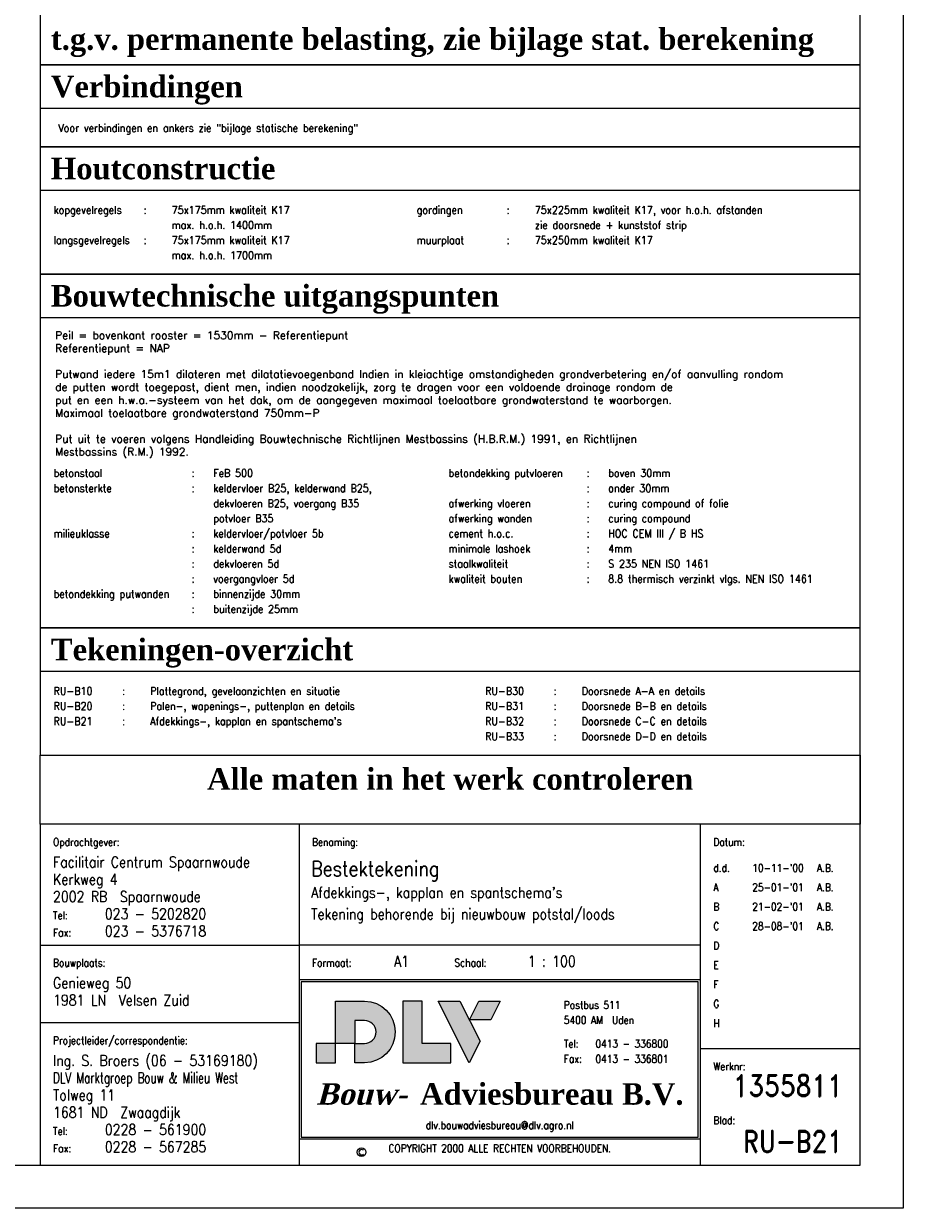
# Model space of a CAD drawing. Extents: x 0 to 139900, y 0 to 143500.
# Tile 15 of 34: x 105720 to 126100, y 0 to 27456. Entities that reach past the tile are written whole.
import ezdxf
from ezdxf.enums import TextEntityAlignment as Align

# ---------------------------------------------------------------- set-up
doc = ezdxf.new("R2010")
doc.units = 0
doc.header["$LTSCALE"] = 100
doc.layers.get('0').update_dxf_attribs({"linetype": 'CONTINUOUS'})
for name, color, linetype in [('A--L$2A-', 7, 'CONTINUOUS'), ('A--L$2A-_F123-', 1, 'CONTINUOUS'), ('A--L$4A-', 7, 'CONTINUOUS'), ('A--L$4A-_F123-', 7, 'CONTINUOUS'), ('A--L$4B-_F123-', 2, 'CONTINUOUS'), ('A--L$9A-_RENVOOI', 1, 'CONTINUOUS'), ('A--T$1A-_F123-_01', 7, 'CONTINUOUS'), ('A--T$1A-_F123-_0_18MM', 1, 'CONTINUOUS'), ('A--T$4A-_F123-', 2, 'CONTINUOUS'), ('A--T$4B-_F123-', 2, 'CONTINUOUS'), ('A--T$4C-_F123-', 7, 'CONTINUOUS'), ('A--T$9A-_F123-', 1, 'CONTINUOUS'), ('A__L$4A-_STEMPEL', 7, 'CONTINUOUS')]:
    doc.layers.add(name, color=color, linetype=linetype)
doc.styles.add('0_18', font='ROMANS.shx', dxfattribs={"height": 180})
doc.styles.add('ALFA-0_18', font='ROMANS', dxfattribs={"width": 0.9, "height": 180})
doc.styles.add('DLV_2', font='romand.shx', dxfattribs={"height": 2.5})
doc.styles.add('ONDERH1', font='romand.shx', dxfattribs={"width": 0.85, "height": 2.5})
doc.styles.add('ONDERH2', font='romand.shx', dxfattribs={"width": 0.85, "height": 1.8})
doc.styles.add('ST-01', font='TIMESBD.TTF', dxfattribs={"height": 5})

# ---------------------------------------------------------------- blocks, each defined once
blk = doc.blocks.new('KA-A1-2X')
at = {"layer": 'A--L$2A-_F123-'}
blk.add_lwpolyline([(0, 0), (0, 594), (1261, 594), (1261, 0)], close=True, dxfattribs=at)
at = {"layer": 'A--L$2A-_F123-', "color": 4}
blk.add_lwpolyline([(10, 10), (1251, 10), (1251, 584), (10, 584)], close=True, dxfattribs=at)
blk = doc.blocks.new('DLVLOGO')
at = {"layer": 'A--T$4C-_F123-', "color": 7, "linetype": 'CONTINUOUS'}
for points in [[(18.29, 7.13), (18.15, 5.69), (17.73, 4.35), (17.08, 3.14), (16.2, 2.09), (15.15, 1.22), (13.94, 0.56), (12.6, 0.14), (11.16, 0), (8.93, 0), (8.93, 4.47), (11.16, 4.47), (11.7, 4.52), (12.2, 4.67), (12.65, 4.92), (13.05, 5.25), (13.37, 5.64), (13.62, 6.09), (13.77, 6.59), (13.83, 7.13), (13.77, 7.67), (13.62, 8.17), (13.37, 8.62), (13.05, 9.02), (12.65, 9.34), (12.2, 9.59), (11.7, 9.74), (11.16, 9.8), (8.93, 9.8), (8.93, 4.47), (4.47, 4.47), (4.47, 14.26), (11.16, 14.26), (12.6, 14.11), (13.94, 13.7), (15.15, 13.04), (16.2, 12.17), (17.08, 11.11), (17.73, 9.9), (18.15, 8.57)], [(4.47, 0), (4.47, 4.47), (0, 4.47), (0, 0), (4.47, 0)]]:
    blk.add_lwpolyline(points, close=True, dxfattribs=at)
for points in [[(31.18, 0), (31.18, 4.47), (24.49, 4.47), (24.49, 14.26), (20.02, 14.26), (20.02, 0), (31.18, 0)], [(37.95, 4.99), (35.43, 0), (28.23, 14.26), (33.26, 14.26), (37.95, 4.99)], [(35.46, 9.94), (37.65, 14.26), (42.63, 14.26), (40.45, 9.94), (35.46, 9.94)]]:
    blk.add_lwpolyline(points, dxfattribs=at)
for points in [[(4.47, 4.47), (8.93, 4.47), (4.47, 14.26), (8.93, 9.8)], [(4.47, 14.26), (8.93, 9.8), (11.16, 14.26), (11.16, 9.8)], [(11.16, 14.26), (11.16, 9.8), (11.75, 14.2), (11.33, 9.78)], [(11.75, 14.2), (11.33, 9.78), (12.6, 14.11), (11.81, 9.71)], [(12.6, 14.11), (11.81, 9.71), (13.43, 13.86), (12.29, 9.54)], [(13.43, 13.86), (12.29, 9.54), (14.25, 13.53), (12.61, 9.36)], [(20.02, 14.26), (24.49, 14.26), (20.02, 0), (24.49, 4.47)], [(28.23, 14.26), (33.26, 14.26), (35.43, 0), (37.95, 4.99)], [(37.65, 14.26), (42.63, 14.26), (35.46, 9.94), (40.45, 9.94)], [(14.25, 13.53), (12.61, 9.36), (15.07, 13.09), (12.95, 9.1)], [(15.07, 13.09), (12.95, 9.1), (15.6, 12.67), (13.08, 8.98)], [(15.6, 12.67), (13.08, 8.98), (16.08, 12.27), (13.25, 8.77)], [(16.08, 12.27), (13.25, 8.77), (16.49, 11.82), (13.41, 8.56)], [(16.49, 11.82), (13.41, 8.56), (16.91, 11.31), (13.47, 8.44)], [(16.91, 11.31), (13.47, 8.44), (17.27, 10.75), (13.56, 8.27)], [(17.27, 10.75), (13.56, 8.27), (17.55, 10.25), (13.63, 8.13)], [(17.55, 10.25), (13.63, 8.13), (17.81, 9.66), (13.66, 8.03)], [(17.81, 9.66), (13.66, 8.03), (18, 9.04), (13.71, 7.86)], [(18, 9.04), (13.71, 7.86), (18.16, 8.41), (13.77, 7.66)], [(18.16, 8.41), (13.77, 7.66), (18.23, 7.77), (13.79, 7.51)], [(16.78, 2.79), (13.29, 5.55), (16.33, 2.24), (13.21, 5.45)], [(17.13, 3.24), (13.41, 5.71), (16.78, 2.79), (13.29, 5.55)], [(17.51, 3.95), (13.62, 6.09), (17.13, 3.24), (13.41, 5.71)], [(17.87, 4.81), (13.69, 6.34), (17.51, 3.95), (13.62, 6.09)], [(18.05, 5.38), (13.76, 6.55), (17.87, 4.81), (13.69, 6.34)], [(18.16, 5.83), (13.79, 6.75), (18.05, 5.38), (13.76, 6.55)], [(18.23, 7.77), (13.79, 7.51), (18.27, 6.89), (13.81, 7.35)], [(18.2, 6.23), (13.82, 7.09), (18.16, 5.83), (13.79, 6.75)], [(18.27, 6.89), (13.81, 7.35), (18.2, 6.23), (13.82, 7.09)], [(0, 4.47), (4.47, 4.47), (0, 0), (4.47, 0)], [(11.16, 0), (11.16, 4.47), (8.93, 0), (8.93, 4.47)], [(11.89, 0.07), (11.47, 4.5), (11.16, 0), (11.16, 4.47)], [(12.6, 0.14), (11.9, 4.58), (11.89, 0.07), (11.47, 4.5)], [(13.25, 0.35), (12.18, 4.67), (12.6, 0.14), (11.9, 4.58)], [(14.06, 0.63), (12.56, 4.87), (13.25, 0.35), (12.18, 4.67)], [(14.77, 1.01), (12.78, 5.03), (14.06, 0.63), (12.56, 4.87)], [(15.31, 1.35), (12.94, 5.16), (14.77, 1.01), (12.78, 5.03)], [(15.77, 1.73), (13.1, 5.31), (15.31, 1.35), (12.94, 5.16)], [(16.33, 2.24), (13.21, 5.45), (15.77, 1.73), (13.1, 5.31)], [(20.02, 0), (24.49, 4.47), (31.18, 0), (31.18, 4.47)]]:
    blk.add_solid(points, dxfattribs=at)
blk = doc.blocks.new('ST-NL-NO')
at = {"layer": 'A--L$4A-_F123-', "color": 3}
for p, q in [((-130, 79), (-130, 0)), ((-37, 0), (-37, 79)), ((-130, 43), (-37, 43)), ((-37, 6), (-130, 6))]:
    blk.add_line(p, q, dxfattribs=at)
at = {"layer": 'A--L$4A-_F123-', "color": 1}
for p, q in [((-190, 51), (-130, 51)), ((-37, 51), (-130, 51)), ((-130, 33), (-190, 33)), ((-130, 33), (-190, 33)), ((0, 27), (-37, 27))]:
    blk.add_line(p, q, dxfattribs=at)
at = {"layer": 'A--L$4A-_F123-', "color": 4}
blk.add_lwpolyline([(-190, 0), (0, 0), (0, 79), (-190, 79)], close=True, dxfattribs=at)
at = {"layer": 'A--L$4A-_F123-', "color": 1}
blk.add_lwpolyline([(-129.5, 6.5), (-37.5, 6.5), (-37.5, 42.5), (-129.5, 42.5)], close=True, dxfattribs=at)
at = {"layer": 'A--T$4B-_F123-', "color": 2, "linetype": 'CONTINUOUS'}
blk.add_circle((-115.5, 3), 1, dxfattribs=at)
blk.add_arc((-115.5, 3), 0.622, 45, 315, dxfattribs=at)
blk.add_blockref('DLVLOGO', (-126, 23.74))
at = {"layer": 'A--T$4A-_F123-', "linetype": 'CONTINUOUS', "width": 0.85, "flags": 8}
for tag, p, height, style in [('NAAM', (-187, 69), 2.5, 'ONDERH1'), ('DATUM', (-25, 68), 1.8, 'ONDERH2'), ('TEK', (-9, 68), 1.8, 'ONDERH2'), ('ADRES', (-187, 65), 2.5, 'ONDERH1'), ('POST-PLAATS', (-187, 61), 2.5, 'ONDERH1'), ('BENAMING-2', (-127.19, 61.95), 2.5, 'ONDERH1'), ('DATUMA', (-25, 63.5), 1.8, 'ONDERH2'), ('TEKA', (-9, 63.5), 1.8, 'ONDERH2'), ('DATUMB', (-25, 59), 1.8, 'ONDERH2'), ('TEKB', (-9, 59), 1.8, 'ONDERH2'), ('TELEFOONNR', (-175, 57), 2.5, 'ONDERH1'), ('BENAMING-3', (-127.19, 56.95), 2.5, 'ONDERH1'), ('FAX', (-175, 53), 2.5, 'ONDERH1'), ('DATUMC', (-25, 54.5), 1.8, 'ONDERH2'), ('TEKC', (-9, 54.5), 1.8, 'ONDERH2'), ('DATUMD', (-25, 50), 1.8, 'ONDERH2'), ('TEKD', (-9, 50), 1.8, 'ONDERH2'), ('FORMAAT', (-112, 46), 2.5, 'ONDERH1'), ('SCH1', (-81, 46), 2.5, 'ONDERH1'), ('SCH2', (-66, 46), 2.5, 'ONDERH1'), ('SCH3', (-51, 46), 2.5, 'ONDERH1'), ('DATUME', (-25, 45.5), 1.8, 'ONDERH2'), ('TEKE', (-9, 45.5), 1.8, 'ONDERH2'), ('BOUWADRES', (-187, 41), 2.5, 'ONDERH1'), ('DATUMF', (-25, 41), 1.8, 'ONDERH2'), ('TEKF', (-9, 41), 1.8, 'ONDERH2'), ('PLAATS-BOUW', (-187, 37), 2.5, 'ONDERH1'), ('DATUMG', (-25, 36.5), 1.8, 'ONDERH2'), ('TEKG', (-9, 36.5), 1.8, 'ONDERH2'), ('DATUMH', (-25, 32), 1.8, 'ONDERH2'), ('TEKH', (-9, 32), 1.8, 'ONDERH2'), ('NAAM-PROJ', (-187, 23), 2.5, 'ONDERH1'), ('TEAM', (-187, 19), 2.5, 'ONDERH1'), ('ADRES-TEAM', (-187, 15), 2.5, 'ONDERH1'), ('POST-PLAATS-TEAM', (-187, 11), 2.5, 'ONDERH1'), ('TELEFOONNR-TEAM', (-175, 7), 2.5, 'ONDERH1'), ('FAX-TEAM', (-175, 3), 2.5, 'ONDERH1')]:
    blk.add_attdef(tag, p, '', height=height, dxfattribs=dict(at, style=style))
at = {"layer": 'A--T$4A-_F123-', "color": 3, "linetype": 'CONTINUOUS', "style": 'ONDERH1', "width": 0.85, "flags": 8}
blk.add_attdef('BENAMING-1', (-127.19, 66.95), '', height=3.5, dxfattribs=at)
at = {"layer": 'A--T$4A-_F123-', "color": 4, "linetype": 'CONTINUOUS', "style": 'ONDERH1', "width": 0.85, "flags": 8}
blk.add_attdef('WERKNR', text='', height=5, dxfattribs=at).set_placement((-4, 14.5), align=Align.RIGHT)
at = {"layer": 'A--T$4A-_F123-', "color": 3, "linetype": 'CONTINUOUS', "style": 'ONDERH1', "width": 0.85, "flags": 8}
blk.add_attdef('TEKNR', text='', height=3.5, dxfattribs=at).set_placement((-4, 3.5), align=Align.RIGHT)
at = {"layer": 'A--T$4B-_F123-', "linetype": 'CONTINUOUS', "style": 'ONDERH2', "width": 0.85}
for s, p in [('Opdrachtgever:', (-187, 74)), ('Benaming:', (-127, 74)), ('Datum:', (-34, 74)), ('d.d.', (-34, 68)), ('A', (-34, 63.5)), ('B', (-34, 59)), ('Tel:', (-187, 57)), ('C', (-34, 54.5)), ('Fax:', (-187, 53)), ('D', (-34, 50)), ('Bouwplaats:', (-187, 46)), ('Formaat:', (-127, 46)), ('Schaal:', (-94, 46)), ('E', (-34, 45.5)), ('F', (-34, 41)), ('G', (-34, 36.5)), ('H', (-34, 32)), ('Projectleider/correspondentie: ', (-187, 28)), ('Werknr:', (-34, 22)), ('Blad:', (-34, 9.5)), ('Tel:', (-187, 7)), ('Fax:', (-187, 3))]:
    blk.add_text(s, height=1.8, dxfattribs=at).set_placement(p)
at = {"layer": 'A--T$4B-_F123-', "color": 2, "linetype": 'CONTINUOUS', "style": 'ONDERH2', "width": 0.85}
for s, p in [('Postbus 511', (-68.65, 36.23)), ('5400 AM  Uden', (-68.65, 32.73)), ('Tel:', (-68.65, 27.24)), ('0413 - 336800', (-61.32, 27.24)), ('Fax:', (-68.65, 23.74)), ('0413 - 336801', (-61.32, 23.74))]:
    blk.add_text(s, height=1.8, dxfattribs=at).set_placement(p)
blk.add_text('dlv.bouwadviesbureau@dlv.agro.nl', height=1.8, dxfattribs=at).set_placement((-83.5, 9), align=Align.MIDDLE)
blk.add_text('COPYRIGHT 2000 ALLE RECHTEN VOORBEHOUDEN.', height=1.8, dxfattribs=at).set_placement((-83.5, 3), align=Align.CENTER)
at = {"layer": 'A--T$4C-_F123-', "color": 7, "linetype": 'CONTINUOUS', "style": 'ST-01'}
blk.add_text('Adviesbureau B.V.', height=5, dxfattribs=at).set_placement((-101.97, 14))
at = {"layer": 'A--T$4C-_F123-', "color": 7, "linetype": 'CONTINUOUS', "style": 'ST-01', "oblique": 15}
blk.add_text('Bouw-', height=5, dxfattribs=at).set_placement((-126, 14))
blk = doc.blocks.new('ST-XT-MC')
at = {"layer": 'A--L$4A-_F123-', "color": 4}
blk.add_lwpolyline([(-190, 0), (-190, 16), (0, 16), (0, 0)], dxfattribs=at)
at = {"layer": 'A--T$1A-_F123-_01', "color": 7, "style": 'ST-01'}
blk.add_text('Alle maten in het werk controleren', height=5, dxfattribs=at).set_placement((-95, 8), align=Align.CENTER)

msp = doc.modelspace()

# ---------------------------------------------------------------- linework, layer by layer
at = {"layer": 'A--T$1A-_F123-_0_18MM', "color": 1}
for p, q in [((106100, 25500), (125100, 25500)), ((106100, 23600), (125100, 23600)), ((106100, 20650), (125100, 20650)), ((106100, 12450), (125100, 12450))]:
    msp.add_line(p, q, dxfattribs=at)
at = {"layer": 'A--T$1A-_F123-_0_18MM', "color": 4}
for points in [[(106100, 26500), (125100, 26500), (125100, 28400), (106100, 28400)], [(106100, 24600), (125100, 24600), (125100, 26500), (106100, 26500)], [(106100, 21650), (125100, 21650), (125100, 24600), (106100, 24600)], [(106100, 13450), (125100, 13450), (125100, 21650), (106100, 21650)], [(106100, 10500), (125100, 10500), (125100, 13450), (106100, 13450)]]:
    msp.add_lwpolyline(points, close=True, dxfattribs=at)

# ---------------------------------------------------------------- block references
at = {"layer": 'A--L$2A-', "xscale": 100, "yscale": 100}
msp.add_blockref('KA-A1-2X', (0, 0), dxfattribs=at)
at = {"layer": 'A--L$4A-', "xscale": 100, "yscale": 100}
msp.add_blockref('ST-XT-MC', (125100, 8900), dxfattribs=at)
at = {"layer": 'A__L$4A-_STEMPEL'}
ref = msp.add_blockref('ST-NL-NO', (125100, 1000), dxfattribs=dict(at, xscale=100, yscale=100, zscale=100))
ref.add_attrib('NAAM', 'Facilitair Centrum Spaarnwoude', (106400, 7900), dxfattribs={"layer": 'A--L$4B-_F123-', "linetype": 'CONTINUOUS', "height": 250, "style": 'DLV_2', "width": 0.85, "flags": 8})
ref.add_attrib('ADRES', 'Kerkweg 4', (106400, 7500), dxfattribs={"layer": 'A--L$4B-_F123-', "linetype": 'CONTINUOUS', "height": 250, "style": 'DLV_2', "width": 0.85, "flags": 8})
ref.add_attrib('POST-PLAATS', '2002 RB  Spaarnwoude', (106400, 7100), dxfattribs={"layer": 'A--L$4B-_F123-', "linetype": 'CONTINUOUS', "height": 250, "style": 'DLV_2', "width": 0.85, "flags": 8})
ref.add_attrib('TELEFOONNR', '023 - 5202820', (107600, 6700), dxfattribs={"layer": 'A--L$4B-_F123-', "linetype": 'CONTINUOUS', "height": 250, "style": 'DLV_2', "width": 0.85, "flags": 8})
ref.add_attrib('FAX', '023 - 5376718', (107600, 6300), dxfattribs={"layer": 'A--L$4B-_F123-', "linetype": 'CONTINUOUS', "height": 250, "style": 'DLV_2', "width": 0.85, "flags": 8})
ref.add_attrib('WERKNR', '1355811', dxfattribs={"layer": 'A--L$4B-_F123-', "color": 4, "linetype": 'CONTINUOUS', "height": 500, "style": 'DLV_2', "width": 0.85, "flags": 8}).set_placement((124700, 2595.1), align=Align.RIGHT)
ref.add_attrib('TEKNR', 'RU-B21', dxfattribs={"layer": 'A--L$4B-_F123-', "color": 4, "linetype": 'CONTINUOUS', "height": 500, "style": 'DLV_2', "width": 0.85, "flags": 8}).set_placement((124700, 1300), align=Align.RIGHT)
ref.add_attrib('BENAMING-1', 'Bestektekening', (112381, 7695.1), dxfattribs={"layer": 'A--L$4B-_F123-', "color": 3, "linetype": 'CONTINUOUS', "height": 350, "style": 'DLV_2', "width": 0.85, "flags": 8})
ref.add_attrib('BENAMING-2', "Afdekkings-, kapplan en spantschema's", (112381, 7195.1), dxfattribs={"layer": 'A--L$4B-_F123-', "linetype": 'CONTINUOUS', "height": 250, "style": 'DLV_2', "width": 0.85, "flags": 8})
ref.add_attrib('BENAMING-3', 'Tekening behorende bij nieuwbouw potstal/loods', (112381, 6695.1), dxfattribs={"layer": 'A--L$4B-_F123-', "linetype": 'CONTINUOUS', "height": 250, "style": 'DLV_2', "width": 0.85, "flags": 8})
ref.add_attrib('BOUWADRES', 'Genieweg 50', (106400, 5100), dxfattribs={"layer": 'A--L$4B-_F123-', "linetype": 'CONTINUOUS', "height": 250, "style": 'DLV_2', "width": 0.85, "flags": 8})
ref.add_attrib('PLAATS-BOUW', '1981 LN  Velsen Zuid', (106400, 4700), dxfattribs={"layer": 'A--L$4B-_F123-', "linetype": 'CONTINUOUS', "height": 250, "style": 'DLV_2', "width": 0.85, "flags": 8})
ref.add_attrib('FORMAAT', 'A1', (114300, 5600), dxfattribs={"layer": 'A--L$4B-_F123-', "linetype": 'CONTINUOUS', "height": 250, "style": 'DLV_2', "width": 0.85, "flags": 8})
ref.add_attrib('SCH1', '1 : 100', (117400, 5600), dxfattribs={"layer": 'A--L$4B-_F123-', "linetype": 'CONTINUOUS', "height": 250, "style": 'DLV_2', "width": 0.85, "flags": 8})
ref.add_attrib('DATUM', "10-11-'00", (122600, 7800), dxfattribs={"layer": 'A--L$4B-_F123-', "linetype": 'CONTINUOUS', "height": 180, "style": 'DLV_2', "width": 0.85, "flags": 8})
ref.add_attrib('TEK', 'A.B.', (124100, 7800), dxfattribs={"layer": 'A--L$4B-_F123-', "linetype": 'CONTINUOUS', "height": 180, "style": 'DLV_2', "width": 0.85, "flags": 8})
ref.add_attrib('NAAM-PROJ', 'Ing. S. Broers (06 - 53169180)', (106400, 3300), dxfattribs={"layer": 'A--L$4B-_F123-', "linetype": 'CONTINUOUS', "height": 250, "style": 'DLV_2', "width": 0.85, "flags": 8})
ref.add_attrib('TEAM', 'DLV Marktgroep Bouw & Milieu West   ', (106400, 2900), dxfattribs={"layer": 'A--L$4B-_F123-', "linetype": 'CONTINUOUS', "height": 250, "style": 'DLV_2', "width": 0.7, "flags": 8})
ref.add_attrib('ADRES-TEAM', 'Tolweg 11           ', (106400, 2500), dxfattribs={"layer": 'A--L$4B-_F123-', "linetype": 'CONTINUOUS', "height": 250, "style": 'DLV_2', "width": 0.85, "flags": 8})
ref.add_attrib('POST-PLAATS-TEAM', '1681 ND  Zwaagdijk   ', (106400, 2100), dxfattribs={"layer": 'A--L$4B-_F123-', "linetype": 'CONTINUOUS', "height": 250, "style": 'DLV_2', "width": 0.85, "flags": 8})
ref.add_attrib('TELEFOONNR-TEAM', '0228 - 561900', (107600, 1700), dxfattribs={"layer": 'A--L$4B-_F123-', "linetype": 'CONTINUOUS', "height": 250, "style": 'DLV_2', "width": 0.85, "flags": 8})
ref.add_attrib('FAX-TEAM', '0228 - 567285', (107600, 1300), dxfattribs={"layer": 'A--L$4B-_F123-', "linetype": 'CONTINUOUS', "height": 250, "style": 'DLV_2', "width": 0.85, "flags": 8})
ref.add_attrib('DATUMA', "25-01-'01", (122600, 7350), dxfattribs={"layer": 'A--L$4B-_F123-', "linetype": 'CONTINUOUS', "height": 180, "style": 'DLV_2', "width": 0.85, "flags": 8})
ref.add_attrib('TEKA', 'A.B.', (124100, 7350), dxfattribs={"layer": 'A--L$4B-_F123-', "linetype": 'CONTINUOUS', "height": 180, "style": 'DLV_2', "width": 0.85, "flags": 8})
ref.add_attrib('DATUMB', "21-02-'01", (122600, 6900), dxfattribs={"layer": 'A--L$4B-_F123-', "linetype": 'CONTINUOUS', "height": 180, "style": 'DLV_2', "width": 0.85, "flags": 8})
ref.add_attrib('TEKB', 'A.B.', (124100, 6900), dxfattribs={"layer": 'A--L$4B-_F123-', "linetype": 'CONTINUOUS', "height": 180, "style": 'DLV_2', "width": 0.85, "flags": 8})
ref.add_attrib('DATUMC', "28-08-'01", (122600, 6450), dxfattribs={"layer": 'A--L$4B-_F123-', "linetype": 'CONTINUOUS', "height": 180, "style": 'DLV_2', "width": 0.85, "flags": 8})
ref.add_attrib('TEKC', 'A.B.', (124100, 6450), dxfattribs={"layer": 'A--L$4B-_F123-', "linetype": 'CONTINUOUS', "height": 180, "style": 'DLV_2', "width": 0.85, "flags": 8})

# ---------------------------------------------------------------- texts
at = {"layer": 'A--L$9A-_RENVOOI', "color": 2, "style": 'ALFA-0_18', "width": 0.9}
for s, p in [(' Voor verbindingen en ankers zie "bijlage statische berekening"', (106412.3, 24950)), ('kopgevelregels', (106412.3, 23050)), ('gordingen', (114826.6, 23050)), ('langsgevelregels', (106412.3, 22350)), ('muurplaat', (114826.6, 22350)), ('betonstaal', (106412.3, 16950)), ('betondekking putvloeren', (115562.3, 16950)), ('betonsterkte', (106412.3, 16600)), ('afwerking vloeren', (115562.3, 16250)), ('afwerking wanden', (115562.3, 15900)), ('milieuklasse', (106412.3, 15550)), ('cement h.o.c.', (115562.3, 15550)), ('minimale lashoek', (115562.3, 15200)), ('staalkwaliteit', (115562.3, 14850)), ('kwaliteit bouten', (115562.3, 14500)), ('betondekking putwanden', (106412.3, 14150)), ('RU-B10', (106412.3, 11900)), ('RU-B30', (116412.3, 11900)), ('RU-B20', (106412.3, 11550)), ('RU-B31', (116412.3, 11550)), ('RU-B21', (106412.3, 11200)), ('RU-B32', (116412.3, 11200)), ('RU-B33', (116412.3, 10850))]:
    msp.add_text(s, height=180, dxfattribs=at).set_placement(p)
at = {"layer": 'A--L$9A-_RENVOOI', "style": 'ALFA-0_18', "width": 0.9}
for s, p in [(':', (108498.5, 23050)), ('75x175mm kwaliteit K17', (109147.4, 23050)), (':', (116912.8, 23050)), ('75x225mm kwaliteit K17, voor h.o.h. afstanden', (117561.7, 23050)), ('max. h.o.h. 1400mm', (109147.4, 22700)), ('zie doorsnede + kunststof strip', (117561.7, 22700)), ('75x175mm kwaliteit K17', (109147.4, 22350)), ('75x250mm kwaliteit K17', (117561.7, 22350)), (':', (108498.5, 22350)), (':', (116912.8, 22350)), ('max. h.o.h. 1700mm', (109147.4, 22000)), (':', (109612.3, 16950)), ('FeB 500', (110112.3, 16950)), (':', (118762.3, 16950)), ('boven 30mm', (119262.3, 16950)), ('keldervloer B25, kelderwand B25,', (110112.3, 16600)), ('onder 30mm', (119262.3, 16600)), (':', (109612.3, 16600)), (':', (118762.3, 16600)), ('dekvloeren B25, voergang B35', (110112.3, 16250)), (':', (118762.3, 16250)), ('curing compound of folie', (119262.3, 16250)), ('potvloer B35', (110112.3, 15900)), (':', (118762.3, 15900)), ('curing compound', (119262.3, 15900)), (':', (109612.3, 15550)), ('keldervloer/potvloer 5b', (110112.3, 15550)), (':', (118762.3, 15550)), ('HOC CEM III / B HS', (119262.3, 15550)), ('kelderwand 5d', (110112.3, 15200)), ('4mm', (119262.3, 15200)), (':', (109612.3, 15200)), (':', (118762.3, 15200)), (':', (109612.3, 14850)), ('dekvloeren 5d', (110112.3, 14850)), (':', (118762.3, 14850)), ('S 235 NEN ISO 1461', (119262.3, 14850)), (':', (109612.3, 14500)), ('voergangvloer 5d', (110112.3, 14500)), (':', (118762.3, 14500)), ('8.8 thermisch verzinkt vlgs. NEN ISO 1461', (119262.3, 14500)), (':', (109612.3, 14150)), ('binnenzijde 30mm', (110112.3, 14150)), (':', (109612.3, 13800)), ('buitenzijde 25mm', (110112.3, 13800)), ('Plattegrond, gevelaanzichten en situatie', (108650, 11900)), ('Doorsnede A-A en details', (118650, 11900)), (':', (108001.1, 11900)), (':', (118001.1, 11900)), (':', (108001.1, 11550)), ('Palen-, wapenings-, puttenplan en details', (108650, 11550)), (':', (118001.1, 11550)), ('Doorsnede B-B en details', (118650, 11550)), (':', (108001.1, 11200)), ("Afdekkings-, kapplan en spantschema's", (108650, 11200)), (':', (118001.1, 11200)), ('Doorsnede C-C en details', (118650, 11200)), ('Doorsnede D-D en details', (118650, 10850)), (':', (118001.1, 10850))]:
    msp.add_text(s, height=180, dxfattribs=at).set_placement(p)
at = {"layer": 'A--T$1A-_F123-_0_18MM', "insert": (106446.1, 20325.1), "char_height": 180, "width": 18653.904, "attachment_point": 1, "style": '0_18'}
msp.add_mtext('Peil = bovenkant rooster = 1530mm - Referentiepunt\\PReferentiepunt = NAP\\P\\PPutwand iedere 15m1 dilateren met dilatatievoegenband Indien in kleiachtige omstandigheden grondverbetering en/of aanvulling rondom de putten wordt toegepast, dient men, indien noodzakelijk, zorg te dragen voor een voldoende drainage rondom de\\Pput en een h.w.a.-systeem van het dak, om de aangegeven maximaal toelaatbare grondwaterstand te waarborgen.\\PMaximaal toelaatbare grondwaterstand 750mm-P\\P\\PPut uit te voeren volgens Handleiding Bouwtechnische Richtlijnen Mestbassins (H.B.R.M.) 1991, en Richtlijnen\\PMestbassins (R.M.) 1992.', dxfattribs=at)
at = {"layer": 'A--T$9A-_F123-', "color": 7, "linetype": 'CONTINUOUS', "style": 'ST-01'}
for s, p in [('t.g.v. permanente belasting, zie bijlage stat. berekening', (106350, 26850)), ('Verbindingen', (106350, 25750)), ('Houtconstructie', (106350, 23850)), ('Bouwtechnische uitgangspunten', (106350, 20900)), ('Tekeningen-overzicht', (106350, 12700))]:
    msp.add_text(s, height=500, dxfattribs=at).set_placement(p)

doc.saveas('drawing.dxf')
